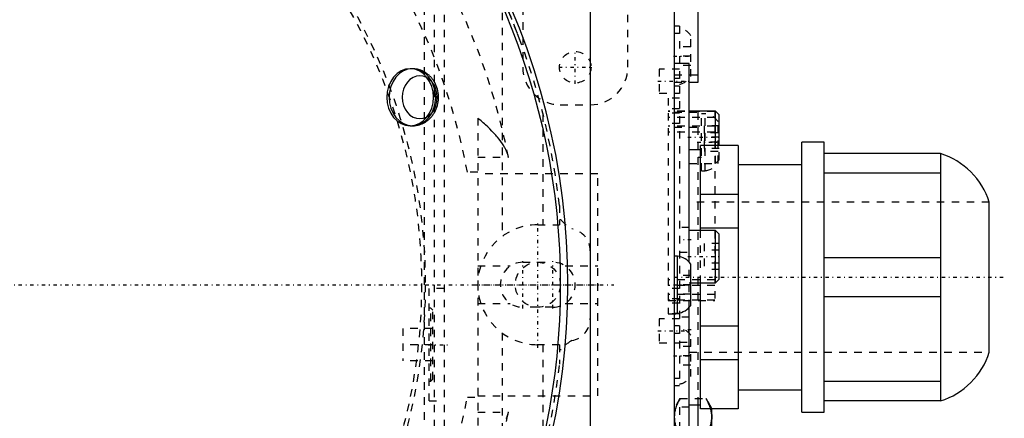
# Model space of a CAD drawing. Extents: x -584 to 223, y -128 to 128.
# Tile 20 of 21: x 21 to 152, y -18 to 35. Entities that reach past the tile are written whole.
import ezdxf

# ---------------------------------------------------------------- set-up
doc = ezdxf.new("R2010")
doc.units = 0
doc.linetypes.add('CENTER', pattern=[1.5, 0.45, -0.5, 0.05, -0.5])
doc.linetypes.add('DASHED', pattern=[2, 1, -1])
for name, color, linetype in [('AM_0', 7, 'CONTINUOUS'), ('AM_3', 7, 'DASHED'), ('AM_7', 7, 'CENTER')]:
    doc.layers.add(name, color=color, linetype=linetype)

msp = doc.modelspace()

# ---------------------------------------------------------------- linework, layer by layer
at = {"layer": 'AM_0', "color": 7, "linetype": 'CONTINUOUS'}
for p, q in [((97, 77), (97, -77)), ((108.2, 68.86), (108.2, -68.86)), ((111.4, 27), (111.4, 53)), ((110.2, 29.5), (108.2, 29.5)), ((110.2, 3), (110.2, 29.5)), ((110.2, 28), (111.4, 28)), ((110.2, 27), (111.4, 27)), ((113.7, 23.17), (110.2, 23.17)), ((114.2, 22.67), (113.7, 23.17)), ((113.7, 18.55), (113.7, 23.17)), ((114.2, 18.55), (114.2, 22.67)), ((116.7, 18.55), (111.7, 18.55)), ((111.7, 7.25), (111.7, 18.55)), ((116.7, 18.55), (116.7, -16.55)), ((128.2, 19), (125.2, 19)), ((125.2, -17), (125.2, 19)), ((128.2, -17), (128.2, 19)), ((111.7, 18), (110.2, 18)), ((143.7, 17.5), (128.2, 17.5)), ((143.7, 17.5), (143.7, -15.5)), ((125.2, 16), (116.7, 16)), ((143.7, 14.9), (128.2, 14.9)), ((116.7, 12.03), (111.7, 12.03)), ((150.2, -9), (150.2, 11)), ((113.7, 7.25), (110.2, 7.25)), ((116.7, 7.53), (111.7, 7.53)), ((114.2, 6.75), (113.7, 7.25)), ((113.7, 0.25), (113.7, 7.25)), ((114.2, 0.75), (114.2, 6.75)), ((108.65, 3.8), (108.2, 3.8)), ((108.65, -3.8), (108.65, 3.8)), ((110.4, -2.75), (110.4, 2.75)), ((143.7, 3.6), (128.2, 3.6)), ((110.4, 0.25), (113.7, 0.25)), ((111.7, -16.55), (111.7, 0.25)), ((113.7, 0.25), (114.2, 0.75)), ((143.7, -1.6), (128.2, -1.6)), ((108.2, -3.8), (108.65, -3.8)), ((110.2, -59), (110.2, -3)), ((116.7, -5.53), (111.7, -5.53)), ((116.7, -10.03), (111.7, -10.03)), ((143.7, -12.9), (128.2, -12.9)), ((116.7, -14), (125.2, -14)), ((143.7, -15.5), (128.2, -15.5)), ((110.2, -16), (111.7, -16)), ((111.4, -20), (111.4, -16)), ((116.7, -16.55), (111.7, -16.55)), ((113.2, -19.44), (113.2, -16.55)), ((125.2, -17), (128.2, -17))]:
    msp.add_line(p, q, dxfattribs=at)
for points in [[(113.04, -16.56, 0), (113.09, -16.74, 0), (113.16, -17.1, 0), (113.2, -17.46, 0), (113.2, -17.64, 0)], [(113.2, -17.64, 0), (113.2, -17.69, 0), (113.2, -17.79, 0), (113.19, -17.89, 0), (113.19, -17.94, 0), (113.18, -17.99, 0), (113.17, -18.08, 0), (113.16, -18.18, 0), (113.14, -18.28, 0), (113.13, -18.38, 0), (113.1, -18.48, 0), (113.09, -18.53, 0), (113.08, -18.58, 0), (113.06, -18.68, 0), (113.03, -18.78, 0), (112.9, -19.13, 0), (112.77, -19.45, 0)]]:
    msp.add_polyline3d(points, dxfattribs=at)
msp.add_circle((0, 0), 93, dxfattribs=at)
for centre, radius, start, end in [((0, 0), 94, 331.3979, 28.6021), ((140.67, 7.97), 10, 17.6374, 72.3626), ((108.35, 1.32), 2.5, 34.9465, 83.126), ((108.35, -1.32), 2.5, 276.874, 325.0535), ((140.67, -5.97), 10, 287.6374, 342.3626)]:
    msp.add_arc(centre, radius, start, end, dxfattribs=at)
at = {"layer": 'AM_3', "color": 6, "linetype": 'DASHED'}
for p, q in [((88, 51), (88, 29)), ((102, 29), (102, 51)), ((74.88, -40), (74.88, 40)), ((76.2, 40), (76.2, -40)), ((77.5, 40), (77.5, -40)), ((85.27, 38.28), (85.27, 6.45)), ((108.9, 34.5), (108.2, 34.5)), ((108.9, 34.5), (108.9, -13.5)), ((108.9, 33.5), (108.2, 33.5)), ((110.4, 27.75), (110.4, 33.25)), ((110.4, 31.75), (108.9, 31.75)), ((110.4, 30.5), (108.9, 30.5)), ((110.4, 29.25), (108.9, 29.25)), ((73.29, 28.8), (72.98, 28.8)), ((108.9, 28.75), (106.2, 28.75)), ((106.2, 28.75), (106.2, 25.55)), ((108.2, 28), (110.2, 28)), ((108.9, 27.5), (108.2, 27.5)), ((108.2, 27), (110.2, 27)), ((108.9, 26.5), (108.2, 26.5)), ((106.2, 25.55), (108.9, 25.55)), ((93, 24), (97, 24)), ((108.9, 24.9), (107.4, 24.9)), ((107.4, 24.9), (107.4, -3.9)), ((108.9, 24.87), (107.4, 24.87)), ((90.69, 22.74), (90.69, 8)), ((108.9, 23.47), (107.4, 23.47)), ((113.6, 23.15), (107.4, 23.15)), ((113.6, 23.12), (107.4, 23.12)), ((108.9, 22.9), (107.4, 22.9)), ((113.6, 22.32), (107.4, 22.32)), ((108.2, 23), (111.4, 23)), ((111.4, -16), (111.4, 23)), ((112.3, 22.8), (111.85, 22.8)), ((111.85, 15.2), (111.85, 22.8)), ((112.3, 15.2), (112.3, 22.8)), ((113.6, 23.15), (113.6, -2.1)), ((72.98, 21.2), (73.29, 21.2)), ((82, 22.23), (82, -22.23)), ((108.9, 21.5), (107.4, 21.5)), ((113.6, 21.15), (107.4, 21.15)), ((112.2, 21.17), (112.2, 18.17)), ((114.2, 21.17), (112.2, 21.17)), ((114.05, 16.25), (114.05, 21.75)), ((113.6, 20.35), (107.4, 20.35)), ((108.2, 21), (111.85, 21)), ((112.25, 20.25), (112.25, 17.75)), ((114.05, 20.25), (112.25, 20.25)), ((114.2, 19.67), (112.2, 19.67)), ((114.05, 19), (112.25, 19)), ((113.7, 16.17), (113.7, 18.55)), ((114.2, 16.67), (114.2, 18.55)), ((114.2, 18.17), (112.2, 18.17)), ((114.05, 17.75), (112.25, 17.75)), ((82, 17), (86.09, 17)), ((110.2, 16.17), (113.7, 16.17)), ((111.4, 17), (111.85, 17)), ((113.7, 16.17), (114.2, 16.67)), ((82, 15), (80.62, 15)), ((98, 14.8), (82, 14.8)), ((98, -14.8), (98, 14.8)), ((111.85, 15.2), (112.3, 15.2)), ((92.9, 10.58), (92.9, 8)), ((150.2, 11), (110.2, 11)), ((90, 8), (92.9, 8)), ((92.9, 8.68), (93.1, 8.68)), ((110.2, 7.65), (108.9, 7.65)), ((111.7, 0.25), (111.7, 7.25)), ((114.2, 5.48), (112.2, 5.48)), ((112.2, 5.48), (112.2, 2.02)), ((108.9, 4.35), (110.2, 4.35)), ((114.2, 4.62), (112.2, 4.62)), ((88, 3), (92, 3)), ((110.2, -3), (110.2, 3)), ((114.2, 2.88), (112.2, 2.88)), ((82, 2.5), (86.34, 2.5)), ((93.66, 2.5), (98, 2.5)), ((114.2, 2.02), (112.2, 2.02)), ((113.6, 0.65), (107.4, 0.65)), ((108.6, 1.25), (108.6, -1.25)), ((110.4, 1.25), (108.6, 1.25)), ((110.4, 0), (108.6, 0)), ((110.2, 0.25), (110.4, 0.25)), ((77.5, -0.5), (75.5, -0.5)), ((75.5, -15.5), (75.5, -0.5)), ((113.6, -0.1), (107.4, -0.1)), ((108.9, -0.5), (107.4, -0.5)), ((110.4, -1.25), (108.6, -1.25)), ((82, -2.5), (86.34, -2.5)), ((93.66, -2.5), (98, -2.5)), ((113.6, -1.32), (107.4, -1.32)), ((108.9, -1.9), (107.4, -1.9)), ((113.6, -2.07), (107.4, -2.07)), ((107.4, -2.1), (113.6, -2.1)), ((108.9, -2.47), (107.4, -2.47)), ((75.75, -3.14), (75.5, -3.14)), ((76, -3.39), (75.75, -3.14)), ((75.75, -12.86), (75.75, -3.14)), ((76, -12.61), (76, -3.39)), ((92, -3), (88, -3)), ((108.9, -3.87), (107.4, -3.87)), ((107.4, -3.9), (108.9, -3.9)), ((108.9, -4.55), (106.2, -4.55)), ((106.2, -4.55), (106.2, -7.75)), ((110.2, -4.35), (108.9, -4.35)), ((76, -5.83), (72, -5.83)), ((72, -5.83), (72, -10.16)), ((85.27, -6.45), (85.27, -38.28)), ((108.9, -5.5), (108.2, -5.5)), ((108.9, -6.5), (108.2, -6.5)), ((106.2, -7.75), (108.9, -7.75)), ((108.9, -7.65), (110.2, -7.65)), ((110.4, -12.25), (110.4, -6.75)), ((76, -8), (72, -8)), ((92.9, -8), (90, -8)), ((90.69, -8), (90.69, -22.74)), ((92.9, -8), (92.9, -10.58)), ((93.1, -8.68), (92.9, -8.68)), ((110.4, -8.25), (108.9, -8.25)), ((110.2, -9), (150.2, -9)), ((76, -10.16), (72, -10.16)), ((110.4, -9.5), (108.9, -9.5)), ((110.4, -10.75), (108.9, -10.75)), ((75.5, -12.86), (75.75, -12.86)), ((75.75, -12.86), (76, -12.61)), ((108.9, -12.5), (108.2, -12.5)), ((108.9, -13.5), (108.2, -13.5)), ((75.5, -15.5), (77.5, -15.5)), ((80.62, -15), (82, -15)), ((82, -14.8), (98, -14.8)), ((108.96, -15.19), (108.2, -16.5)), ((108.96, -15.19), (112.44, -15.19)), ((113.2, -16.5), (112.44, -15.19)), ((82, -17), (86.09, -17)), ((110.2, -16.35), (108.9, -16.35)), ((108.9, -16.35), (108.9, -19.65)), ((113.2, -16.55), (113.2, -16.5))]:
    msp.add_line(p, q, dxfattribs=at)
for points in [[(72.98, 21.2), (73.59, 21.27), (74.17, 21.49), (74.71, 21.84), (75.18, 22.31), (75.57, 22.89), (75.86, 23.55), (76.04, 24.26), (76.1, 25), (76.04, 25.74), (75.86, 26.45), (75.57, 27.11), (75.18, 27.69), (74.71, 28.16), (74.17, 28.51), (73.59, 28.73), (72.98, 28.8), (72.38, 28.73), (71.79, 28.51), (71.25, 28.16), (70.78, 27.69), (70.39, 27.11), (70.11, 26.45), (69.93, 25.74), (69.87, 25), (69.93, 24.26), (70.11, 23.55), (70.39, 22.89), (70.78, 22.31), (71.25, 21.84), (71.79, 21.49), (72.38, 21.27)], [(73.29, 21.2), (73.89, 21.27), (74.48, 21.49), (75.02, 21.84), (75.49, 22.31), (75.87, 22.89), (76.16, 23.55), (76.34, 24.26), (76.4, 25), (76.34, 25.74), (76.16, 26.45), (75.87, 27.11), (75.49, 27.69), (75.02, 28.16), (74.48, 28.51), (73.89, 28.73), (73.29, 28.8), (72.68, 28.73), (72.1, 28.51), (71.56, 28.16), (71.09, 27.69), (70.7, 27.11), (70.41, 26.45), (70.23, 25.74), (70.17, 25), (70.23, 24.26), (70.41, 23.55), (70.7, 22.89), (71.09, 22.31), (71.56, 21.84), (72.1, 21.49), (72.68, 21.27)], [(74.26, 27.85), (73.81, 27.8), (73.37, 27.64), (72.96, 27.37), (72.61, 27.02), (72.32, 26.59), (72.1, 26.09), (71.97, 25.56), (71.92, 25), (71.97, 24.44), (72.1, 23.91), (72.32, 23.41), (72.61, 22.98), (72.96, 22.63), (73.37, 22.36), (73.81, 22.2), (74.26, 22.15), (74.72, 22.2), (75.16, 22.36), (75.56, 22.63), (75.91, 22.98), (76.21, 23.41), (76.42, 23.91), (76.55, 24.44), (76.6, 25), (76.55, 25.56), (76.42, 26.09), (76.21, 26.59), (75.91, 27.02), (75.56, 27.37), (75.16, 27.64), (74.72, 27.8)]]:
    msp.add_lwpolyline(points, close=True, dxfattribs=at)
for points in [[(87.66, 32.52, 0), (87.29, 33.51, 0), (86.52, 35.43, 0), (85.71, 37.32, 0), (85.27, 38.28, 0)], [(74.88, 28.38, 0), (74.84, 28.4, 0), (74.75, 28.45, 0), (74.67, 28.49, 0), (74.63, 28.51, 0), (74.59, 28.53, 0), (74.5, 28.56, 0), (74.42, 28.6, 0), (74.33, 28.63, 0), (74.24, 28.66, 0), (74.15, 28.68, 0), (74.11, 28.69, 0), (74.06, 28.71, 0), (73.97, 28.73, 0), (73.88, 28.74, 0), (73.79, 28.76, 0), (73.7, 28.77, 0), (73.61, 28.78, 0), (73.56, 28.79, 0), (73.52, 28.79, 0), (73.43, 28.8, 0), (73.33, 28.8, 0), (73.29, 28.8, 0)], [(76.2, 27.08, 0), (76.17, 27.13, 0), (76.11, 27.22, 0), (76.05, 27.3, 0), (76.02, 27.35, 0), (75.99, 27.39, 0), (75.93, 27.47, 0), (75.87, 27.55, 0), (75.8, 27.63, 0), (75.73, 27.71, 0), (75.66, 27.79, 0), (75.62, 27.82, 0), (75.58, 27.86, 0), (75.51, 27.93, 0), (75.43, 28, 0), (75.35, 28.06, 0), (75.27, 28.13, 0), (75.18, 28.19, 0), (75.14, 28.22, 0), (75.1, 28.25, 0), (75.01, 28.3, 0), (74.92, 28.36, 0), (74.88, 28.38, 0)], [(76.2, 22.92, 0), (76.26, 23.02, 0), (76.37, 23.23, 0), (76.46, 23.46, 0), (76.51, 23.57, 0), (76.55, 23.68, 0), (76.62, 23.92, 0), (76.67, 24.15, 0), (76.72, 24.39, 0), (76.75, 24.63, 0), (76.76, 24.88, 0), (76.76, 25, 0), (76.76, 25.12, 0), (76.75, 25.37, 0), (76.72, 25.61, 0), (76.67, 25.85, 0), (76.62, 26.08, 0), (76.55, 26.32, 0), (76.51, 26.43, 0), (76.46, 26.54, 0), (76.37, 26.76, 0), (76.26, 26.98, 0), (76.2, 27.08, 0)], [(74.88, 21.62, 0), (74.92, 21.64, 0), (75.01, 21.7, 0), (75.1, 21.75, 0), (75.14, 21.78, 0), (75.18, 21.81, 0), (75.27, 21.87, 0), (75.35, 21.94, 0), (75.43, 22, 0), (75.51, 22.07, 0), (75.58, 22.14, 0), (75.62, 22.18, 0), (75.66, 22.21, 0), (75.73, 22.29, 0), (75.8, 22.37, 0), (75.87, 22.45, 0), (75.93, 22.53, 0), (75.99, 22.61, 0), (76.02, 22.65, 0), (76.05, 22.7, 0), (76.11, 22.78, 0), (76.17, 22.87, 0), (76.2, 22.92, 0)], [(73.29, 21.2, 0), (73.33, 21.2, 0), (73.43, 21.2, 0), (73.52, 21.21, 0), (73.56, 21.21, 0), (73.61, 21.22, 0), (73.7, 21.23, 0), (73.79, 21.24, 0), (73.88, 21.26, 0), (73.97, 21.27, 0), (74.06, 21.3, 0), (74.11, 21.31, 0), (74.15, 21.32, 0), (74.24, 21.34, 0), (74.33, 21.37, 0), (74.42, 21.4, 0), (74.5, 21.44, 0), (74.59, 21.47, 0), (74.63, 21.49, 0), (74.67, 21.51, 0), (74.75, 21.55, 0), (74.84, 21.6, 0), (74.88, 21.62, 0)], [(86.09, 17, 0), (86.08, 17.03, 0), (86.07, 17.09, 0), (86.06, 17.15, 0), (86.05, 17.18, 0), (86.04, 17.21, 0), (86.03, 17.26, 0), (86.01, 17.32, 0), (85.99, 17.38, 0), (85.97, 17.44, 0), (85.96, 17.49, 0), (85.95, 17.52, 0), (85.94, 17.55, 0), (85.92, 17.61, 0), (85.89, 17.66, 0), (85.87, 17.72, 0), (85.85, 17.78, 0), (85.83, 17.83, 0), (85.81, 17.86, 0), (85.8, 17.89, 0), (85.78, 17.94, 0), (85.75, 18, 0), (85.74, 18.02, 0), (85.72, 18.05, 0), (85.7, 18.11, 0), (85.67, 18.16, 0), (85.66, 18.19, 0), (85.64, 18.21, 0), (85.61, 18.27, 0), (85.58, 18.32, 0), (85.48, 18.51, 0), (85.28, 18.81, 0), (85.07, 19.11, 0), (84.85, 19.4, 0), (84.63, 19.67, 0), (84.51, 19.81, 0), (84.39, 19.95, 0), (84.14, 20.22, 0), (83.87, 20.5, 0), (83.6, 20.77, 0), (83.32, 21.04, 0), (83.03, 21.31, 0), (82.89, 21.45, 0), (82.74, 21.58, 0), (82.45, 21.84, 0), (82.15, 22.1, 0), (82, 22.23, 0)], [(108.96, -15.19, 0), (108.92, -15.26, 0), (108.83, -15.41, 0), (108.76, -15.55, 0), (108.72, -15.63, 0), (108.69, -15.7, 0), (108.62, -15.84, 0), (108.56, -15.98, 0), (108.51, -16.12, 0), (108.45, -16.25, 0), (108.41, -16.39, 0), (108.39, -16.45, 0), (108.37, -16.52, 0), (108.33, -16.65, 0), (108.3, -16.79, 0), (108.27, -16.92, 0), (108.25, -17.05, 0), (108.23, -17.18, 0), (108.22, -17.24, 0), (108.21, -17.31, 0), (108.21, -17.44, 0), (108.2, -17.57, 0), (108.2, -17.64, 0)], [(113.2, -17.64, 0), (113.2, -17.57, 0), (113.19, -17.44, 0), (113.19, -17.31, 0), (113.18, -17.24, 0), (113.17, -17.18, 0), (113.15, -17.05, 0), (113.13, -16.92, 0), (113.1, -16.79, 0), (113.07, -16.65, 0), (113.03, -16.52, 0), (113.01, -16.45, 0), (112.99, -16.39, 0), (112.95, -16.25, 0), (112.89, -16.12, 0), (112.84, -15.98, 0), (112.78, -15.84, 0), (112.71, -15.7, 0), (112.68, -15.63, 0), (112.64, -15.55, 0), (112.57, -15.41, 0), (112.48, -15.26, 0), (112.44, -15.19, 0)], [(112.44, -15.19, 0), (112.58, -15.43, 0), (112.8, -15.89, 0), (112.98, -16.34, 0), (113.04, -16.56, 0)], [(85.83, -17.83, 0), (85.85, -17.77, 0), (85.87, -17.72, 0), (85.9, -17.66, 0), (85.92, -17.6, 0), (85.94, -17.55, 0), (85.95, -17.52, 0), (85.96, -17.49, 0), (85.97, -17.43, 0), (85.99, -17.38, 0), (86.01, -17.32, 0), (86.03, -17.26, 0), (86.04, -17.2, 0), (86.05, -17.18, 0), (86.06, -17.15, 0), (86.07, -17.09, 0), (86.08, -17.03, 0), (86.09, -17, 0)], [(108.2, -17.64, 0), (108.2, -17.7, 0), (108.21, -17.84, 0), (108.21, -17.97, 0), (108.22, -18.03, 0), (108.23, -18.1, 0), (108.25, -18.23, 0), (108.27, -18.36, 0), (108.3, -18.49, 0), (108.33, -18.62, 0), (108.37, -18.76, 0), (108.39, -18.82, 0), (108.41, -18.89, 0), (108.45, -19.03, 0), (108.51, -19.16, 0), (108.56, -19.3, 0), (108.62, -19.44, 0), (108.69, -19.58, 0), (108.72, -19.65, 0), (108.76, -19.72, 0), (108.83, -19.87, 0), (108.92, -20.02, 0), (108.96, -20.09, 0)], [(112.44, -20.09, 0), (112.48, -20.02, 0), (112.57, -19.87, 0), (112.64, -19.72, 0), (112.68, -19.65, 0), (112.71, -19.58, 0), (112.78, -19.44, 0), (112.84, -19.3, 0), (112.89, -19.16, 0), (112.95, -19.03, 0), (112.99, -18.89, 0), (113.01, -18.82, 0), (113.03, -18.76, 0), (113.07, -18.62, 0), (113.1, -18.49, 0), (113.13, -18.36, 0), (113.15, -18.23, 0), (113.17, -18.1, 0), (113.18, -18.03, 0), (113.19, -17.97, 0), (113.19, -17.84, 0), (113.2, -17.7, 0), (113.2, -17.64, 0)]]:
    msp.add_polyline3d(points, dxfattribs=at)
for centre, radius in [((0, 0), 75), ((0, 0), 74.5), ((95, 29), 2.1), ((90, 0), 3)]:
    msp.add_circle(centre, radius, dxfattribs=at)
for centre, radius, start, end in [((0, 0), 95.35, 47.9426, 312.0574), ((0, 0), 93.35, 51.2013, 308.7987), ((0, 0), 93.5, 6.4944, 159.1863), ((0, 0), 90.66, 47.3663, 312.6337), ((0, 0), 90.65, 47.4117, 312.5883), ((0, 0), 87.75, 11.1707, 172.8071), ((0, 0), 82, 10.5403, 171.7357), ((108.35, 31.82), 2.5, 34.9465, 77.3094), ((93, 29), 5, 180, 270), ((97, 29), 5, 270, 0), ((108.35, 29.18), 2.5, 282.6906, 325.0535), ((112, 20.32), 2.5, 34.9465, 83.126), ((112, 17.68), 2.5, 276.874, 325.0535), ((90, 0), 8, 90, 270), ((97, 11.8), 5, 218.6784, 240.392), ((94, 4.5), 3, 0, 79.8304), ((0, 0), 87.75, 178.2329, 348.8293), ((88, 0), 3, 90, 270), ((92, 0), 3, 270, 90), ((0, 0), 82, 179.3043, 349.4597), ((94, -4.5), 3, 280.1696, 0), ((108.35, -8.18), 2.5, 34.9465, 77.3094), ((97, -11.8), 5, 119.608, 141.3216), ((0, 0), 93.5, 200.8137, 353.5056), ((108.35, -10.82), 2.5, 282.6906, 325.0535)]:
    msp.add_arc(centre, radius, start, end, dxfattribs=at)
at = {"layer": 'AM_7', "color": 4, "linetype": 'CENTER'}
for p, q in [((95, 26.8), (95, 31.2)), ((108.09, 30.5), (110.51, 30.5)), ((92.8, 29), (97.2, 29)), ((106, 27.15), (110.4, 27.15)), ((110, 19.67), (114.4, 19.67)), ((111.27, 19), (114.18, 19)), ((90, -8.4), (90, 8.4)), ((110.47, 6), (108.83, 6)), ((88, -3.15), (88, 3.15)), ((92, -3.15), (92, 3.15)), ((110, 3.75), (114.4, 3.75)), ((108.09, 0), (110.51, 0)), ((108.2, 1), (152.2, 1)), ((-100.12, 0), (100.12, 0)), ((81.6, 0), (98.4, 0)), ((106, -6.15), (110.4, -6.15)), ((110.47, -6), (108.83, -6)), ((75.38, -8), (78.12, -8)), ((108.09, -9.5), (110.51, -9.5))]:
    msp.add_line(p, q, dxfattribs=at)

doc.saveas('drawing.dxf')
